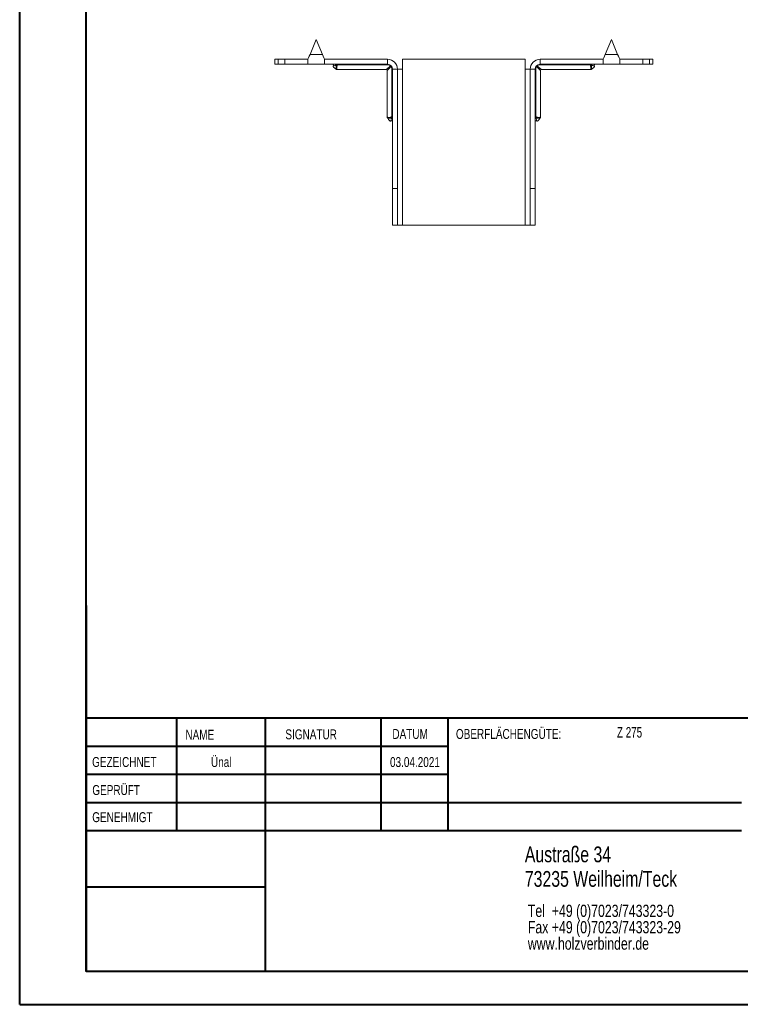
# Model space of a CAD drawing. Header units: millimetres. Extents: x 0 to 210, y 0 to 297.
# Tile 1 of 10: x 0 to 109, y 0 to 149. Entities that reach past the tile are written whole.
import ezdxf

# ---------------------------------------------------------------- set-up
doc = ezdxf.new("R2010")
doc.units = ezdxf.units.MM
doc.styles.add('SLDTEXTSTYLE0', font='TXT', dxfattribs={"width": 0.75})
doc.styles.add('SLDTEXTSTYLE2', font='TXT', dxfattribs={"width": 0.7})

# ---------------------------------------------------------------- blocks, each defined once
blk = doc.blocks.new('SW_NOTE_0')
at = {"color": 0, "linetype": 'Continuous', "lineweight": 0, "char_height": 1.8521, "attachment_point": 1, "style": 'SLDTEXTSTYLE0'}
for s, insert in [('Tel  +49 (0)7023/743323-0', (0, 2.39)), ('Fax +49 (0)7023/743323-29', (0, -0.08)), ('www.holzverbinder.de', (0, -2.55))]:
    blk.add_mtext(s, dxfattribs=dict(at, insert=insert))

msp = doc.modelspace()

# ---------------------------------------------------------------- linework, layer by layer
at = {"color": 7, "linetype": 'Continuous', "lineweight": 40}
for p, q in [((0.08, 0.21), (0.08, 297.21)), ((10.08, 5.21), (10.08, 292.21)), ((10.11, 60.37), (10.11, 5.12)), ((205.08, 43.37), (10.11, 43.37)), ((23.71, 43.37), (23.71, 26.37)), ((37.1, 43.37), (37.1, 5.12)), ((54.51, 43.37), (54.51, 26.37)), ((64.71, 26.37), (64.71, 43.37)), ((64.71, 39.1), (10.11, 39.1)), ((64.71, 34.87), (10.11, 34.87)), ((108.91, 30.62), (10.11, 30.62)), ((108.91, 26.37), (10.11, 26.37)), ((37.1, 17.87), (10.11, 17.87)), ((10.11, 13.71), (10.08, 13.71)), ((10.11, 9.46), (10.08, 9.46)), ((10.08, 5.21), (205.08, 5.21)), ((0.08, 0.21), (210.08, 0.21))]:
    msp.add_line(p, q, dxfattribs=at)
at = {"color": 7, "linetype": 'Continuous', "lineweight": 15}
for p, q in [((44.8, 145.74), (43.86, 143.49)), ((45.74, 143.49), (44.8, 145.74)), ((89.3, 145.74), (88.36, 143.49)), ((90.24, 143.49), (89.3, 145.74)), ((38.55, 142.74), (38.55, 141.99)), ((38.55, 142.74), (39.05, 142.74)), ((39.05, 142.74), (39.05, 141.99)), ((39.05, 142.74), (40.05, 142.74)), ((40.05, 141.99), (40.05, 142.74)), ((43.55, 142.74), (40.05, 142.74)), ((43.55, 142.74), (43.55, 141.99)), ((43.86, 143.49), (45.74, 143.49)), ((55.55, 142.74), (46.05, 142.74)), ((46.05, 141.99), (46.05, 142.74)), ((55.55, 141.99), (55.55, 142.74)), ((57.8, 141.24), (57.8, 142.74)), ((76.3, 142.74), (57.8, 142.74)), ((76.3, 142.74), (76.3, 141.24)), ((78.55, 141.99), (78.55, 142.74)), ((78.55, 142.74), (88.05, 142.74)), ((88.05, 142.74), (88.05, 141.99)), ((88.36, 143.49), (90.24, 143.49)), ((90.55, 141.99), (90.55, 142.74)), ((90.55, 142.74), (94.05, 142.74)), ((94.05, 141.99), (94.05, 142.74)), ((94.05, 142.74), (95.05, 142.74)), ((95.05, 141.99), (95.05, 142.74)), ((95.05, 142.74), (95.55, 142.74)), ((95.55, 141.99), (95.55, 142.74)), ((39.05, 141.99), (38.55, 141.99)), ((40.05, 141.99), (39.05, 141.99)), ((43.55, 141.99), (40.05, 141.99)), ((43.55, 141.99), (46.05, 141.99)), ((55.55, 141.99), (46.05, 141.99)), ((47.91, 141.19), (55.35, 141.19)), ((48.01, 141.99), (48.01, 141.9)), ((55.55, 141.9), (48.01, 141.9)), ((55.55, 141.99), (55.55, 141.9)), ((56.3, 141.24), (56.2, 141.24)), ((56.2, 134.08), (56.2, 141.24)), ((56.3, 141.24), (57.05, 141.24)), ((56.3, 123.24), (56.3, 141.24)), ((57.05, 123.24), (57.05, 141.24)), ((57.05, 141.24), (57.8, 141.24)), ((57.8, 117.74), (57.8, 141.24)), ((76.3, 141.24), (76.3, 117.74)), ((76.3, 141.24), (77.05, 141.24)), ((77.8, 141.24), (77.05, 141.24)), ((77.05, 123.24), (77.05, 141.24)), ((77.8, 123.24), (77.8, 141.24)), ((77.9, 141.24), (77.8, 141.24)), ((77.9, 141.24), (77.9, 134.08)), ((78.55, 141.99), (88.05, 141.99)), ((78.55, 141.9), (78.55, 141.99)), ((86.09, 141.9), (78.55, 141.9)), ((78.75, 141.19), (86.18, 141.19)), ((86.09, 141.9), (86.09, 141.99)), ((88.05, 141.99), (90.55, 141.99)), ((90.55, 141.99), (94.05, 141.99)), ((95.05, 141.99), (94.05, 141.99)), ((95.55, 141.99), (95.05, 141.99)), ((55.5, 141.04), (55.5, 133.99)), ((78.6, 133.99), (78.6, 141.04)), ((56.3, 134.08), (56.2, 134.08)), ((77.9, 134.08), (77.8, 134.08)), ((57.05, 123.24), (56.3, 123.24)), ((56.3, 117.74), (56.3, 123.24)), ((57.05, 117.74), (57.05, 123.24)), ((77.05, 123.24), (77.8, 123.24)), ((77.05, 117.74), (77.05, 123.24)), ((77.8, 117.74), (77.8, 123.24)), ((56.3, 117.74), (57.05, 117.74)), ((57.05, 117.74), (57.8, 117.74)), ((76.3, 117.74), (57.8, 117.74)), ((76.3, 117.74), (77.05, 117.74)), ((77.05, 117.74), (77.8, 117.74))]:
    msp.add_line(p, q, dxfattribs=at)
at = {"color": 7, "linetype": 'Continuous', "lineweight": 0}
for p, q in [((64.71, 39.12), (10.11, 39.12)), ((23.71, 5.21), (23.71, 5.12)), ((54.51, 5.21), (54.51, 5.12))]:
    msp.add_line(p, q, dxfattribs=at)
at = {"color": 7, "linetype": 'Continuous', "lineweight": 15, "flags": 128}
for points in [[(43.86, 143.49), (43.75, 143.23), (43.65, 142.98), (43.55, 142.74)], [(46.05, 142.74), (45.95, 142.98), (45.85, 143.23), (45.74, 143.49)], [(88.36, 143.49), (88.25, 143.23), (88.15, 142.98), (88.05, 142.74)], [(90.55, 142.74), (90.45, 142.98), (90.35, 143.23), (90.24, 143.49)], [(55.35, 141.19), (55.36, 141.2), (55.4, 141.24), (55.49, 141.31), (55.62, 141.43), (55.78, 141.57), (55.97, 141.74)], [(56.05, 141.67), (55.88, 141.47), (55.73, 141.31), (55.62, 141.18), (55.54, 141.09), (55.5, 141.05), (55.5, 141.04)], [(56.08, 141.77), (56.07, 141.78), (56.06, 141.78), (56.05, 141.78), (56.04, 141.78), (56.02, 141.77), (56.01, 141.76), (55.99, 141.75), (55.97, 141.74)], [(56.08, 141.77), (56.08, 141.77), (56.09, 141.76), (56.09, 141.74), (56.08, 141.73), (56.08, 141.72), (56.07, 141.7), (56.06, 141.68), (56.05, 141.67)], [(78.05, 141.67), (78.04, 141.68), (78.03, 141.7), (78.02, 141.72), (78.02, 141.73), (78.01, 141.74), (78.01, 141.76), (78.01, 141.77), (78.02, 141.77)], [(78.13, 141.74), (78.11, 141.75), (78.09, 141.76), (78.08, 141.77), (78.06, 141.78), (78.05, 141.78), (78.04, 141.78), (78.03, 141.78), (78.02, 141.77)], [(78.6, 141.04), (78.59, 141.05), (78.56, 141.09), (78.48, 141.18), (78.36, 141.31), (78.22, 141.47), (78.05, 141.67)], [(78.13, 141.74), (78.32, 141.57), (78.48, 141.43), (78.61, 141.31), (78.7, 141.24), (78.74, 141.2), (78.75, 141.19)]]:
    msp.add_lwpolyline(points, dxfattribs=at)
at = {"color": 7, "linetype": 'Continuous', "lineweight": 15}
for centre, radius, start, end in [((55.55, 141.24), 1.5, 0, 90), ((78.55, 141.24), 1.5, 90, 180), ((47.26, 141.84), 0.15, 324.0276, 89.9847), ((47.66, 141.85), 0.143, 355.6319, 86.3468), ((55.35, 141.04), 0.15, 4.688, 84.9541), ((55.55, 141.24), 0.75, 0, 90), ((55.74, 141.44), 0.384, 37.0415, 52.957), ((78.55, 141.24), 0.75, 90, 180), ((78.36, 141.44), 0.384, 127.043, 142.9585), ((78.75, 141.04), 0.15, 94.688, 174.9541), ((86.44, 141.85), 0.143, 93.6532, 184.3681), ((86.84, 141.84), 0.15, 90.0158, 215.8679), ((56.16, 133.73), 0.143, 3.6531, 94.3684), ((77.94, 133.73), 0.143, 85.6316, 176.3469), ((56.15, 133.33), 0.15, 0.0166, 125.8681), ((77.95, 133.33), 0.15, 54.0274, 179.9839)]:
    msp.add_arc(centre, radius, start, end, dxfattribs=at)
for points, knots in [([(47.38, 141.75), (47.37, 141.75), (47.36, 141.73), (47.35, 141.7), (47.35, 141.67), (47.36, 141.63), (47.39, 141.57), (47.47, 141.49), (47.63, 141.38), (47.74, 141.29), (47.81, 141.23)], [0, 0, 0, 0, 0.035637, 0.081888, 0.127477, 0.176816, 0.234115, 0.402214, 0.622869, 1, 1, 1, 1]), ([(47.8, 141.84), (47.73, 141.82), (47.6, 141.78), (47.4, 141.76), (47.39, 141.75), (47.38, 141.75)], [0, 0, 0, 0, 0.389365, 0.808806, 1, 1, 1, 1]), ([(47.8, 141.84), (47.82, 141.85), (47.85, 141.85), (47.92, 141.87), (47.96, 141.88), (48.01, 141.9)], [0, 0, 0, 0, 0.5, 0.5, 1, 1, 1, 1]), ([(47.81, 141.24), (47.81, 141.25), (47.81, 141.27), (47.81, 141.42), (47.81, 141.59), (47.8, 141.72), (47.8, 141.81), (47.8, 141.84)], [0, 0, 0, 0, 0.297567, 0.603553, 0.78287, 0.922386, 1, 1, 1, 1]), ([(47.81, 141.24), (47.82, 141.23), (47.84, 141.21), (47.87, 141.19), (47.9, 141.19), (47.91, 141.19)], [0, 0, 0, 0, 0.238242, 0.672115, 1, 1, 1, 1]), ([(48.01, 141.9), (47.98, 141.86), (47.94, 141.8), (47.91, 141.63), (47.91, 141.51), (47.91, 141.36), (47.91, 141.23), (47.91, 141.2), (47.91, 141.19)], [0, 0, 0, 0, 0.097001, 0.176494, 0.437423, 0.452595, 0.728193, 1, 1, 1, 1]), ([(55.97, 141.74), (55.92, 141.79), (55.85, 141.83), (55.71, 141.88), (55.63, 141.9), (55.55, 141.9)], [0, 0, 0, 0, 0.5, 0.5, 1, 1, 1, 1]), ([(56.2, 141.24), (56.2, 141.32), (56.19, 141.4), (56.14, 141.54), (56.1, 141.61), (56.05, 141.67)], [0, 0, 0, 0, 0.5, 0.5, 1, 1, 1, 1]), ([(78.05, 141.67), (78, 141.61), (77.96, 141.54), (77.91, 141.4), (77.9, 141.32), (77.9, 141.24)], [0, 0, 0, 0, 0.5, 0.5, 1, 1, 1, 1]), ([(78.55, 141.9), (78.47, 141.9), (78.39, 141.88), (78.25, 141.83), (78.18, 141.79), (78.13, 141.74)], [0, 0, 0, 0, 0.5, 0.5, 1, 1, 1, 1]), ([(86.09, 141.9), (86.13, 141.88), (86.17, 141.87), (86.25, 141.85), (86.28, 141.85), (86.3, 141.84)], [0, 0, 0, 0, 0.5, 0.5, 1, 1, 1, 1]), ([(86.18, 141.19), (86.19, 141.2), (86.19, 141.23), (86.19, 141.41), (86.19, 141.63), (86.16, 141.8), (86.12, 141.86), (86.09, 141.9)], [0, 0, 0, 0, 0.27185, 0.547512, 0.823464, 0.902976, 1, 1, 1, 1]), ([(86.18, 141.19), (86.19, 141.19), (86.21, 141.19), (86.25, 141.2), (86.28, 141.22), (86.29, 141.23), (86.29, 141.24)], [0, 0, 0, 0, 0.1543566, 0.5732204, 0.9141218, 1, 1, 1, 1]), ([(86.3, 141.84), (86.3, 141.81), (86.3, 141.76), (86.3, 141.67), (86.29, 141.57), (86.29, 141.41), (86.29, 141.27), (86.29, 141.25), (86.29, 141.24)], [0, 0, 0, 0, 0.077569, 0.125357, 0.243414, 0.39668, 0.70249, 1, 1, 1, 1]), ([(86.29, 141.23), (86.35, 141.29), (86.49, 141.4), (86.66, 141.51), (86.74, 141.61), (86.75, 141.67), (86.75, 141.7), (86.74, 141.73), (86.72, 141.75), (86.72, 141.75)], [0, 0, 0, 0, 0.361958, 0.699924, 0.822696, 0.873687, 0.922608, 0.975032, 1, 1, 1, 1]), ([(86.72, 141.75), (86.71, 141.75), (86.7, 141.76), (86.5, 141.78), (86.37, 141.82), (86.3, 141.84)], [0, 0, 0, 0, 0.191188, 0.61064, 1, 1, 1, 1]), ([(55.5, 133.99), (55.5, 133.99), (55.5, 133.97), (55.51, 133.94), (55.53, 133.9), (55.54, 133.89), (55.55, 133.88)], [0, 0, 0, 0, 0.061792, 0.48352, 0.822084, 1, 1, 1, 1]), ([(55.51, 133.99), (55.51, 133.99), (55.52, 133.99), (55.69, 133.98), (55.88, 133.98), (56.03, 134), (56.11, 134.02), (56.17, 134.06), (56.2, 134.08)], [0, 0, 0, 0, 0.2300302, 0.5053283, 0.7813108, 0.8305382, 0.9054985, 1, 1, 1, 1]), ([(55.53, 133.9), (55.59, 133.83), (55.7, 133.69), (55.82, 133.52), (55.92, 133.44), (55.97, 133.42), (56.01, 133.43), (56.04, 133.44), (56.06, 133.45), (56.06, 133.46)], [0, 0, 0, 0, 0.3600797, 0.6987691, 0.822071, 0.8731439, 0.9219765, 0.9741916, 1, 1, 1, 1]), ([(56.15, 133.88), (56.12, 133.88), (56.07, 133.88), (55.96, 133.88), (55.84, 133.88), (55.69, 133.89), (55.56, 133.89), (55.55, 133.89), (55.55, 133.89)], [0, 0, 0, 0, 0.068653, 0.129492, 0.308944, 0.443734, 0.748557, 1, 1, 1, 1]), ([(56.06, 133.46), (56.06, 133.46), (56.06, 133.48), (56.09, 133.67), (56.13, 133.81), (56.15, 133.88)], [0, 0, 0, 0, 0.191188, 0.610639, 1, 1, 1, 1]), ([(56.2, 134.08), (56.19, 134.04), (56.18, 134), (56.16, 133.93), (56.15, 133.89), (56.15, 133.88)], [0, 0, 0, 0, 0.5, 0.5, 1, 1, 1, 1]), ([(77.95, 133.88), (77.95, 133.89), (77.94, 133.93), (77.92, 134), (77.91, 134.04), (77.9, 134.08)], [0, 0, 0, 0, 0.5, 0.5, 1, 1, 1, 1]), ([(77.9, 134.08), (77.93, 134.06), (77.99, 134.02), (78.07, 134), (78.22, 133.98), (78.41, 133.98), (78.58, 133.99), (78.59, 133.99), (78.59, 133.99)], [0, 0, 0, 0, 0.094501, 0.169462, 0.218689, 0.494667, 0.76997, 1, 1, 1, 1]), ([(78.55, 133.89), (78.54, 133.89), (78.54, 133.89), (78.4, 133.89), (78.24, 133.88), (78.12, 133.88), (78.03, 133.88), (77.98, 133.88), (77.95, 133.88)], [0, 0, 0, 0, 0.251401, 0.556217, 0.75178, 0.870511, 0.931349, 1, 1, 1, 1]), ([(77.95, 133.88), (77.97, 133.81), (78.01, 133.67), (78.04, 133.48), (78.04, 133.46), (78.04, 133.46)], [0, 0, 0, 0, 0.389366, 0.808806, 1, 1, 1, 1]), ([(78.04, 133.46), (78.05, 133.45), (78.06, 133.44), (78.09, 133.43), (78.13, 133.42), (78.16, 133.44), (78.22, 133.47), (78.3, 133.55), (78.41, 133.71), (78.51, 133.82), (78.56, 133.9)], [0, 0, 0, 0, 0.036428, 0.082506, 0.128022, 0.177439, 0.23496, 0.403777, 0.624753, 1, 1, 1, 1]), ([(78.55, 133.88), (78.56, 133.89), (78.58, 133.91), (78.59, 133.94), (78.6, 133.97), (78.6, 133.99)], [0, 0, 0, 0, 0.1945841, 0.604274, 1, 1, 1, 1])]:
    msp.add_open_spline(points, degree=3, knots=knots, dxfattribs=at)

# ---------------------------------------------------------------- block references
at = {"color": 7, "linetype": 'Continuous', "lineweight": 0}
msp.add_blockref('SW_NOTE_0', (76.7, 12.85), dxfattribs=at)

# ---------------------------------------------------------------- texts
for s, insert, char_height, attachment_point, style in [('NAME', (25.07, 41.62), 1.5, 1, 'SLDTEXTSTYLE0'), ('SIGNATUR', (40.14, 41.68), 1.5, 1, 'SLDTEXTSTYLE0'), ('DATUM', (56.28, 41.74), 1.5, 1, 'SLDTEXTSTYLE0'), ('OBERFLÄCHENGÜTE:', (65.86, 41.74), 1.5, 1, 'SLDTEXTSTYLE0'), ('Z 275', (90.14, 42.03), 1.587, 1, 'SLDTEXTSTYLE2'), ('GEZEICHNET', (11, 37.51), 1.5, 1, 'SLDTEXTSTYLE0'), ('Ünal', (30.47, 37.5), 1.499, 2, 'SLDTEXTSTYLE0'), ('03.04.2021', (59.68, 37.5), 1.499, 2, 'SLDTEXTSTYLE0'), ('GEPRÜFT', (11.03, 33.28), 1.5, 1, 'SLDTEXTSTYLE0'), ('GENEHMIGT', (11.02, 29.19), 1.5, 1, 'SLDTEXTSTYLE0'), ('Austraße 34', (76.25, 24.02), 2.3813, 1, 'SLDTEXTSTYLE0'), ('73235 Weilheim/Teck', (76.25, 20.32), 2.3813, 1, 'SLDTEXTSTYLE0')]:
    msp.add_mtext(s, dxfattribs=dict(at, insert=insert, char_height=char_height, attachment_point=attachment_point, style=style))

doc.saveas('drawing.dxf')
